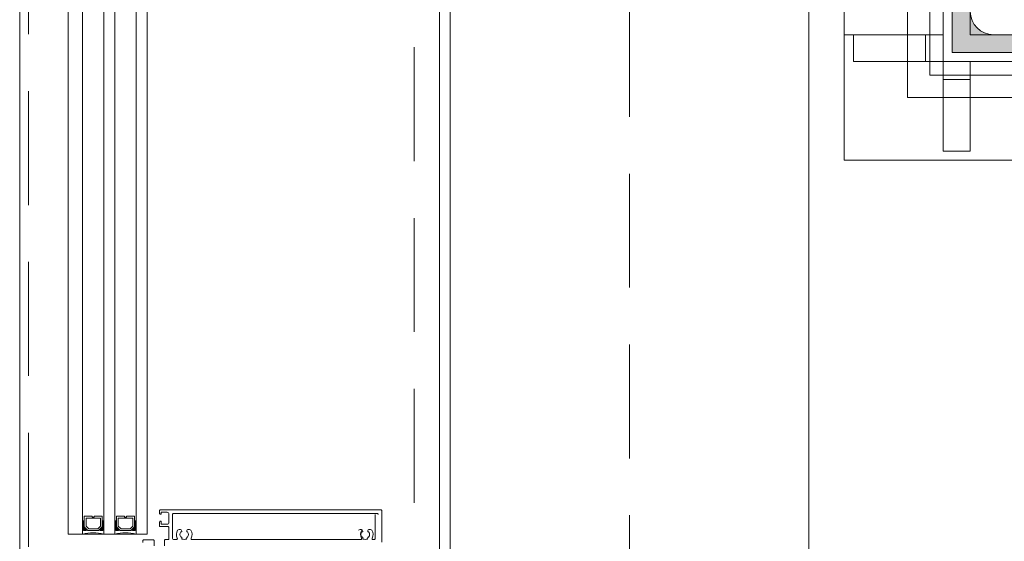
# Model space of a CAD drawing. Header units: millimetres. Extents: x 144573 to 336993, y 74252 to 247042.
# Tile 65 of 256: x 146721 to 147270, y 185863 to 186154. Entities that reach past the tile are written whole.
import ezdxf

# ---------------------------------------------------------------- set-up
doc = ezdxf.new("R2010")
doc.units = ezdxf.units.MM
doc.linetypes.add('CK_Čerchovaná 50', pattern=[6, 3, -1.5, 0, -1.5])
doc.linetypes.add('ČÁRKOVANÁ', pattern=[19.05, 12.7, -6.35])
for name, color, linetype, lineweight in [('FASÁDA DETAILNÍ', 255, 'Continuous', 0), ('HU-ocel pohled', 255, 'Continuous', 0), ('HU-ocel rez', 255, 'Continuous', 0), ('HU-slaba odstin sedi 254', 255, 'Continuous', 0), ('KOTY 50', 255, 'Continuous', 0), ('NOVA', 255, 'Continuous', 0), ('NOVÁ TLUSTÁ', 255, 'Continuous', 0), ('TENKA', 255, 'Continuous', 0)]:
    doc.layers.add(name, color=color, linetype=linetype, lineweight=lineweight)
doc.layers.get('KOTY 50').off()

# ---------------------------------------------------------------- blocks, each defined once
blk = doc.blocks.new('A$C657B7939')
at = {"layer": 'HU-slaba odstin sedi 254'}
h = blk.add_hatch(color=256, dxfattribs=at)
h.dxf.hatch_style = 1
h.paths.add_polyline_path([(0.01, 0.1135, 0.414214), (0.0035, 0.12), (0, 0.12), (0, 0), (0.12, 0), (0.12, 0.0035, 0.414214), (0.1135, 0.01), (0.023, 0.01, -0.414214), (0.01, 0.023)])
for p, q in [((0, 0.12), (0.0035, 0.12)), ((0, 0), (0, 0.12)), ((0.01, 0.1135), (0.01, 0.023)), ((0.023, 0.01), (0.1135, 0.01)), ((0.12, 0.0035), (0.12, 0)), ((0.12, 0), (0, 0))]:
    blk.add_line(p, q)
for centre, radius, start, end in [((0.0035, 0.1135), 0.0065, 0, 90), ((0.023, 0.023), 0.013, 180, 270), ((0.1135, 0.0035), 0.0065, 0, 90)]:
    blk.add_arc(centre, radius, start, end)
blk = doc.blocks.new('ztužení sloupů 2')
at = {"layer": 'HU-ocel pohled'}
for p, q in [((141027.96, 176677.86), (141083.33, 176677.86)), ((141033.33, 176662.86), (141033.33, 176677.86)), ((141073.33, 176662.86), (141073.33, 176677.86)), ((141033.33, 176662.86), (141083.33, 176662.86)), ((141083.33, 176612.86), (141083.33, 176662.86)), ((141098.33, 176612.86), (141098.33, 176662.86)), ((141098.33, 176652.86), (141083.33, 176652.86)), ((141098.33, 176612.86), (141083.33, 176612.86))]:
    blk.add_line(p, q, dxfattribs=at)
for points in [[(141027.96, 177367.86), (141027.96, 176607.86), (141587.96, 176607.86), (141587.96, 177367.86)], [(141083.33, 177312.86), (141083.33, 176662.86), (141533.33, 176662.86), (141533.33, 177312.86)], [(141098.33, 177297.86), (141098.33, 176677.86), (141518.33, 176677.86), (141518.33, 177297.86)]]:
    blk.add_lwpolyline(points, close=True, dxfattribs=at)
at = {"layer": 'NOVÁ TLUSTÁ', "ltscale": 5}
for points in [[(141063.33, 177332.86), (141553.33, 177332.86), (141553.33, 176642.86), (141063.33, 176642.86)], [(141075.83, 177320.36), (141540.83, 177320.36), (141540.83, 176655.36), (141075.83, 176655.36)], [(141088.33, 177307.86), (141528.33, 177307.86), (141528.33, 176667.86), (141088.33, 176667.86)]]:
    blk.add_lwpolyline(points, close=True, dxfattribs=at)
at = {"layer": 'HU-ocel rez', "ltscale": 30, "xscale": -1000, "yscale": 1000, "rotation": 270}
blk.add_blockref('A$C657B7939', (141088.33, 176667.86), dxfattribs=at)

msp = doc.modelspace()

# ---------------------------------------------------------------- linework, layer by layer
at = {"layer": 'FASÁDA DETAILNÍ'}
for p, q in [((146748.48, 185866.764), (146748.48, 186209.759)), ((146756.48, 186209.759), (146756.48, 185866.764)), ((146768.48, 185866.764), (146768.48, 186209.759)), ((146774.48, 186209.759), (146774.48, 185866.764)), ((146786.48, 185866.764), (146786.48, 186209.759)), ((146792.48, 186209.759), (146792.48, 185866.764)), ((146955.48, 186198.759), (146955.48, 184299.009)), ((146748.48, 185866.764), (146792.48, 185866.764))]:
    msp.add_line(p, q, dxfattribs=at)
for points in [[(173301.48, 174615.259), (146721.48, 174615.259), (146721.48, 198295.259), (173301.48, 198295.259)], [(173061.48, 174855.259), (146961.48, 174855.259), (146961.48, 198055.259), (173061.48, 198055.259)], [(146767.48, 185876.764), (146767.48, 185870.764), (146765.48, 185868.764), (146759.48, 185868.764), (146757.48, 185870.764), (146757.48, 185876.764), (146761.98, 185876.764), (146761.98, 185876.264), (146762.98, 185876.264), (146762.98, 185876.764)], [(146758.48, 185875.764), (146766.48, 185875.764), (146766.48, 185871.178), (146765.066, 185869.764), (146760.033, 185869.764), (146758.48, 185871.178)], [(146785.48, 185876.764), (146785.48, 185870.764), (146783.48, 185868.764), (146777.48, 185868.764), (146775.48, 185870.764), (146775.48, 185876.764), (146779.98, 185876.764), (146779.98, 185876.264), (146780.98, 185876.264), (146780.98, 185876.764)], [(146776.48, 185875.764), (146784.48, 185875.764), (146784.48, 185871.178), (146783.066, 185869.764), (146778.033, 185869.764), (146776.48, 185871.178)]]:
    msp.add_lwpolyline(points, close=True, dxfattribs=at)
at = {"layer": 'FASÁDA DETAILNÍ', "linetype": 'ČÁRKOVANÁ', "ltscale": 5}
for points in [[(173296.48, 174620.259), (146726.48, 174620.259), (146726.48, 198290.259), (173296.48, 198290.259)], [(173081.48, 174835.259), (146941.48, 174835.259), (146941.48, 198075.259), (173081.48, 198075.259)], [(172961.48, 174955.259), (147061.48, 174955.259), (147061.48, 197955.259), (172961.48, 197955.259)]]:
    msp.add_lwpolyline(points, close=True, dxfattribs=at)
at = {"layer": 'FASÁDA DETAILNÍ'}
for points in [[(146802.228, 185860.269), (146802.228, 185863.269, -0.4142136), (146802.728, 185863.769), (146804.228, 185863.769, 0.4142136), (146804.728, 185864.269), (146804.728, 185870.469, 0.4142136), (146804.228, 185870.969), (146799.891, 185870.969, -0.414214), (146799.391, 185871.469), (146799.391, 185873.469, -0.414201), (146799.891, 185873.969), (146800.391, 185873.969), (146800.391, 185872.269), (146803.728, 185872.269, 0.414214), (146804.728, 185873.269), (146804.728, 185877.969, 0.414214), (146803.728, 185878.969), (146800.391, 185878.969), (146800.391, 185877.969), (146799.891, 185877.969, -0.41422), (146799.391, 185878.469), (146799.391, 185879.769, -0.414214), (146799.891, 185880.269), (146922.898, 185880.269, -0.4142136), (146923.398, 185879.769), (146923.398, 185862.269, -0.4142136)], [(146921.398, 185877.769, 0.4142136), (146920.898, 185878.269), (146807.228, 185878.269, 0.4142136), (146806.728, 185877.769), (146806.728, 185864.269, 0.4142135), (146807.228, 185863.769), (146808.902, 185863.769, 0.5657415), (146809.344, 185864.504, -0.2677634), (146809.496, 185868.899, -0.2587772), (146810.344, 185869.369), (146810.829, 185869.369, -0.4142136), (146811.829, 185868.369), (146811.829, 185868.263, -0.6451801), (146811.331, 185868.038, 0.3417321), (146811.331, 185865.1, -0.6451801), (146811.829, 185864.875), (146811.829, 185864.507, 0.2982166), (146812.129, 185864.049, 0.2087122), (146814.329, 185864.049, 0.2982166), (146814.629, 185864.507), (146814.629, 185864.875, -0.6451801), (146815.127, 185865.1, 0.3417321), (146815.127, 185868.038, -0.6451801), (146814.629, 185868.263), (146814.629, 185868.369, -0.4142136), (146815.629, 185869.369), (146816.113, 185869.369, -0.2587772), (146816.962, 185868.899, -0.2677634), (146817.114, 185864.504, 0.5657415), (146817.555, 185863.769), (146911.581, 185863.769, 0.5657415), (146912.023, 185864.504, -0.2677634), (146912.175, 185868.899)], [(146919.652, 185877.769), (146919.652, 185864.269, -0.4142136), (146919.152, 185863.769), (146918.489, 185863.769, -0.5657415), (146918.047, 185864.504, 0.2677634), (146917.895, 185868.899, 0.2587772), (146917.047, 185869.369), (146916.562, 185869.369, 0.4142136), (146915.562, 185868.369), (146915.562, 185868.263, 0.6451801), (146916.06, 185868.038, -0.3417321), (146916.06, 185865.1, 0.6451801), (146915.562, 185864.875), (146915.562, 185864.507, -0.2982166), (146915.262, 185864.049, -0.2087122), (146913.062, 185864.049, -0.2982166), (146912.762, 185864.507), (146912.762, 185864.875, 0.6451801), (146912.264, 185865.1, -0.3417321), (146912.264, 185868.038, 0.6451801), (146912.762, 185868.263), (146912.762, 185868.369, 0.4142136), (146911.762, 185869.369), (146911.278, 185869.369, 0.2587772), (146910.429, 185868.899)], [(146790.162, 185862.069), (146790.162, 185863.069, -0.4142136), (146790.662, 185863.569), (146795.962, 185863.569, -0.4142136), (146796.462, 185863.069), (146796.462, 185860.269, 0.4142135)]]:
    msp.add_lwpolyline(points, format="xyb", dxfattribs=at)
for centre, radius, start, end in [((146756.98, 185874.627), 0.596, 213.03656, 326.96344), ((146756.98, 185874.334), 0.596, 213.03656, 326.96344), ((146756.98, 185874.042), 0.596, 213.03656, 326.96344), ((146756.98, 185873.749), 0.596, 213.03656, 326.96344), ((146756.98, 185873.457), 0.596, 213.03656, 326.96344), ((146767.98, 185874.627), 0.596, 213.03656, 326.96344), ((146767.98, 185874.334), 0.596, 213.03656, 326.96344), ((146767.98, 185874.042), 0.596, 213.03656, 326.96344), ((146767.98, 185873.749), 0.596, 213.03656, 326.96344), ((146767.98, 185873.457), 0.596, 213.03656, 326.96344), ((146774.98, 185874.627), 0.596, 213.03656, 326.96344), ((146774.98, 185874.334), 0.596, 213.03656, 326.96344), ((146774.98, 185874.042), 0.596, 213.03656, 326.96344), ((146774.98, 185873.749), 0.596, 213.03656, 326.96344), ((146774.98, 185873.457), 0.596, 213.03656, 326.96344), ((146785.98, 185874.627), 0.596, 213.03656, 326.96344), ((146785.98, 185874.334), 0.596, 213.03656, 326.96344), ((146785.98, 185874.042), 0.596, 213.03656, 326.96344), ((146785.98, 185873.749), 0.596, 213.03656, 326.96344), ((146785.98, 185873.457), 0.596, 213.03656, 326.96344), ((146756.98, 185873.164), 0.596, 213.03656, 326.96344), ((146756.98, 185872.872), 0.596, 213.03656, 326.96344), ((146756.98, 185872.579), 0.596, 213.03656, 326.96344), ((146756.98, 185872.287), 0.596, 213.03656, 326.96344), ((146756.98, 185871.994), 0.596, 213.03656, 326.96344), ((146756.98, 185871.702), 0.596, 213.03656, 326.96344), ((146756.98, 185871.409), 0.596, 213.03656, 326.96344), ((146756.98, 185871.117), 0.596, 213.03656, 326.96344), ((146757.118, 185871.105), 0.879, 223.50356, 316.00509), ((146757.266, 185871.195), 1.263, 231.50044, 308.03437), ((146757.405, 185871.355), 1.712, 237.31435, 302.70505), ((146757.549, 185871.599), 2.248, 241.59719, 298.47266), ((146757.718, 185871.948), 2.897, 244.70485, 294.69333), ((146757.832, 185872.315), 3.546, 247.59095, 292.70618), ((146767.128, 185872.315), 3.546, 247.29382, 292.40905), ((146767.242, 185871.948), 2.897, 245.30667, 295.29515), ((146767.411, 185871.599), 2.248, 241.52734, 298.40281), ((146767.555, 185871.355), 1.712, 237.29495, 302.68565), ((146767.694, 185871.195), 1.263, 231.96563, 308.49956), ((146767.842, 185871.105), 0.879, 223.99491, 316.49644), ((146767.98, 185873.164), 0.596, 213.03656, 326.96344), ((146767.98, 185872.872), 0.596, 213.03656, 326.96344), ((146767.98, 185872.579), 0.596, 213.03656, 326.96344), ((146767.98, 185872.287), 0.596, 213.03656, 326.96344), ((146767.98, 185871.994), 0.596, 213.03656, 326.96344), ((146767.98, 185871.702), 0.596, 213.03656, 326.96344), ((146767.98, 185871.409), 0.596, 213.03656, 326.96344), ((146767.98, 185871.117), 0.596, 213.03656, 326.96344), ((146774.98, 185873.164), 0.596, 213.03656, 326.96344), ((146774.98, 185872.872), 0.596, 213.03656, 326.96344), ((146774.98, 185872.579), 0.596, 213.03656, 326.96344), ((146774.98, 185872.287), 0.596, 213.03656, 326.96344), ((146774.98, 185871.994), 0.596, 213.03656, 326.96344), ((146774.98, 185871.702), 0.596, 213.03656, 326.96344), ((146774.98, 185871.409), 0.596, 213.03656, 326.96344), ((146774.98, 185871.117), 0.596, 213.03656, 326.96344), ((146775.118, 185871.105), 0.879, 223.50356, 316.00509), ((146775.266, 185871.195), 1.263, 231.50044, 308.03437), ((146775.405, 185871.355), 1.712, 237.31435, 302.70505), ((146775.549, 185871.599), 2.248, 241.59719, 298.47266), ((146775.718, 185871.948), 2.897, 244.70485, 294.69333), ((146775.832, 185872.315), 3.546, 247.59095, 292.70618), ((146785.128, 185872.315), 3.546, 247.29382, 292.40905), ((146785.242, 185871.948), 2.897, 245.30667, 295.29515), ((146785.411, 185871.599), 2.248, 241.52734, 298.40281), ((146785.555, 185871.355), 1.712, 237.29495, 302.68565), ((146785.694, 185871.195), 1.263, 231.96563, 308.49956), ((146785.842, 185871.105), 0.879, 223.99491, 316.49644), ((146785.98, 185873.164), 0.596, 213.03656, 326.96344), ((146785.98, 185872.872), 0.596, 213.03656, 326.96344), ((146785.98, 185872.579), 0.596, 213.03656, 326.96344), ((146785.98, 185872.287), 0.596, 213.03656, 326.96344), ((146785.98, 185871.994), 0.596, 213.03656, 326.96344), ((146785.98, 185871.702), 0.596, 213.03656, 326.96344), ((146785.98, 185871.409), 0.596, 213.03656, 326.96344), ((146785.98, 185871.117), 0.596, 213.03656, 326.96344), ((146762.48, 185844.873), 22.699, 74.67278, 105.32722), ((146780.48, 185844.873), 22.699, 74.67278, 105.32722)]:
    msp.add_arc(centre, radius, start, end, dxfattribs=at)
at = {"layer": 'NOVA'}
msp.add_line((147161.48, 175055.259), (147161.48, 190997.759), dxfattribs=at)
at = {"layer": 'NOVA', "ltscale": 5}
msp.add_line((147161.48, 175055.259), (147161.48, 190997.759), dxfattribs=at)
at = {"layer": 'TENKA', "linetype": 'CK_Čerchovaná 50', "ltscale": 50}
msp.add_line((147161.48, 174855.259), (147161.48, 198055.259), dxfattribs=at)
at = {"layer": 'TENKA', "ltscale": 20}
msp.add_lwpolyline([(147161.48, 181892.759), (147161.48, 186217.759)], close=True, dxfattribs=at)

# ---------------------------------------------------------------- block references
at = {"layer": 'KOTY 50'}
msp.add_blockref('ztužení sloupů 2', (6153.153, 9467.4), dxfattribs=at)

doc.saveas('drawing.dxf')
